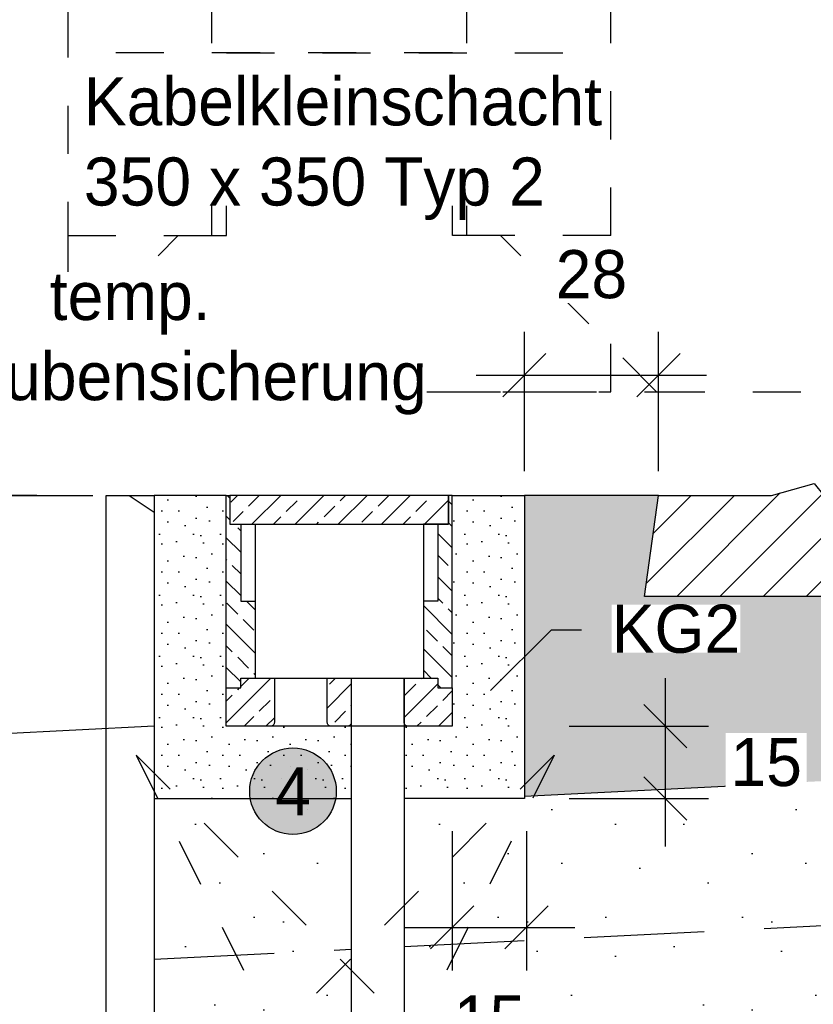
# Model space of a CAD drawing. Header units: metres. Extents: x -8 to 484, y -254 to 116.
# Tile 25 of 172: x 7.6 to 9.25, y 23.72 to 25.76. Entities that reach past the tile are written whole.
import ezdxf
from ezdxf import colors
from ezdxf.entities.mleader import LeaderData, LeaderLine
from ezdxf.math import Vec2, Vec3

# ---------------------------------------------------------------- set-up
doc = ezdxf.new("R2010")
doc.units = ezdxf.units.M
doc.linetypes.add('STRICHLINIE', pattern=[0.75, 0.5, -0.25])
doc.linetypes.add('STRICHPUNKT', pattern=[25.4, 12.7, -6.35, 0, -6.35])
for name, color, linetype in [('GTU_A_Druckbereich', 7, 'STRICHPUNKT'), ('GTU_A_Lichtraumprofil', 252, 'Continuous'), ('GTU_P', 1, 'Continuous'), ('GTU_P_Baugrube', 11, 'Continuous'), ('GTU_P_Baugrube_Bemaßung', 11, 'Continuous'), ('GTU_P_Baugrube_Beschriftung', 11, 'Continuous'), ('GTU_P_Bemaßung', 1, 'Continuous'), ('GTU_P_Beschriftung', 1, 'Continuous'), ('GTU_P_Dritter', 191, 'Continuous'), ('GTU_P_Dritter_Bemaßung', 191, 'Continuous'), ('GTU_P_Dritter_Beschriftung', 191, 'Continuous')]:
    doc.layers.add(name, color=color, linetype=linetype)
doc.styles.add('PROVI', font='PROVI.SHX')
doc.dimstyles.new('1zu50', dxfattribs={"dimscale": 0.5, "dimtxt": 0.2, "dimasz": 0.18, "dimexe": 0.18, "dimexo": 0.02, "dimgap": 0.09, "dimtad": 0, "dimtih": 1, "dimtoh": 1, "dimzin": 4, "dimdsep": 46, "dimtxsty": 'PROVI', "dimblk1": 'OBLIQUE', "dimblk2": 'OBLIQUE', "dimsah": 1, "dimcen": 0.3, "dimdle": 0.2, "dimclrd": 256, "dimclre": 256, "dimclrt": 256, "dimadec": 0, "dimazin": 0, "dimtfac": 1, "dimtdec": 4, "dimtofl": 0, "dimtmove": 2, "dimatfit": 3, "dimldrblk": 'NONE', "dimfxl": 0.4, "dimfxlon": 1, "dimtfill": 1, "dimtfillclr": 256, "dimtolj": 1, "dimtzin": 0, "dimlwd": -1, "dimlwe": -1, "dimarcsym": 0})
doc.dimstyles.new('1zu50 (cm)', dxfattribs={"dimscale": 0.5, "dimtxt": 0.2, "dimasz": 0.18, "dimexe": 0.18, "dimexo": 0.02, "dimgap": 0.09, "dimtad": 0, "dimtih": 1, "dimtoh": 1, "dimdec": 0, "dimlfac": 100, "dimzin": 4, "dimdsep": 46, "dimtxsty": 'PROVI', "dimblk1": 'OBLIQUE', "dimblk2": 'OBLIQUE', "dimsah": 1, "dimcen": 0.3, "dimdle": 0.2, "dimclrd": 256, "dimclre": 256, "dimclrt": 256, "dimadec": 0, "dimazin": 0, "dimtfac": 1, "dimtdec": 4, "dimtofl": 0, "dimtmove": 2, "dimatfit": 3, "dimldrblk": 'NONE', "dimfxl": 0.4, "dimfxlon": 1, "dimtfill": 1, "dimtfillclr": 256, "dimtolj": 1, "dimtzin": 0, "dimlwd": -1, "dimlwe": -1, "dimarcsym": 0})
pattern_1 = [(45, (-40.98976, 10.93253), (-0.04490128, 0.04490128), []), (45, (-40.94486, 10.93253), (-0.04490128, 0.04490128), [0.03175, -0.015875])]

# ---------------------------------------------------------------- blocks, each defined once
blk = doc.blocks.new('Lira_250m GC mit_Ola')
at = {"layer": 'GTU_A_Lichtraumprofil', "linetype": 'STRICHLINIE', "ltscale": 0.2}
for points in [[(0.75, 0.055), (1.3875, 0.055), (1.3875, -0.038), (1.4625, -0.038), (1.4625, 0), (1.6125, 0), (1.6125, 0.055), (2.025, 0.055), (3.25, 0.055), (3.25, 0.38), (3.25, 3.05), (2.61, 4.9), (-1.11, 4.9), (-1.75, 3.05), (-1.75, 0.38), (-1.75, 0.055), (-0.525, 0.055), (-0.1125, 0.055), (-0.1125, 0), (0.0375, 0), (0.0375, -0.038), (0.1125, -0.038), (0.1125, 0.055), (0.75, 0.055)], [(-1.75, 0.38), (-1.45, 0.38), (-1.45, 3.9172)], [(3.25, 0.38), (2.95, 0.38), (2.95, 3.9172)], [(-0.525, 0.055), (-0.85, 0.38), (-0.95, 0.38), (-0.95, 0.76), (-1.75, 0.76)], [(2.025, 0.055), (2.35, 0.38), (2.45, 0.38), (2.45, 0.76), (3.25, 0.76)]]:
    blk.add_lwpolyline(points, dxfattribs=at)
blk = doc.blocks.new('Druckbereich')
at = {"layer": 'GTU_A_Druckbereich', "linetype": 'STRICHLINIE', "ltscale": 0.2}
for q in [(-1.5862, -1.5485), (-1.2743, -1.7733)]:
    blk.add_line((-0.7377, -0.7), q, dxfattribs=at)
blk = doc.blocks.new('GTU_Kls Typ 2')
h = blk.add_hatch()
h.set_pattern_fill('ANSI33', color=256, scale=0.01, angle=156.5422)
h.set_pattern_definition([(135, (-40.98976, 10.93253), (-0.04490128, -0.04490128), []), (135, (-40.98976, 10.977434), (-0.04490128, -0.04490128), [0.03175, -0.015875])])
h.paths.add_polyline_path([(0.175, -0.22), (0.205, -0.22), (0.205, -0.06), (0.2275, -0.06), (0.2275, 0), (0.235, 0), (0.235, -0.4), (0.205, -0.4), (0.205, -0.38), (0.175, -0.38)])
h.paths.add_polyline_path([(-0.235, 0), (-0.2275, 0), (-0.2275, -0.06), (-0.205, -0.06), (-0.205, -0.22), (-0.175, -0.22), (-0.175, -0.38), (-0.205, -0.38), (-0.205, -0.4), (-0.235, -0.4)])
h = blk.add_hatch()
h.set_pattern_fill('ANSI33', color=256, scale=0.01, angle=66.5422)
h.set_pattern_definition(pattern_1)
h.paths.add_polyline_path([(0.235, -0.48), (0.235, -0.4), (0.205, -0.4), (0.205, -0.38), (0.135, -0.38), (0.135, -0.472, 0.414214), (0.143, -0.48)])
h.paths.add_polyline_path([(-0.205, -0.38), (-0.205, -0.4), (-0.235, -0.4), (-0.235, -0.48), (-0.143, -0.48, 0.414214), (-0.135, -0.472), (-0.135, -0.38)])
h.paths.add_polyline_path([(0.22, -0.06), (0.2275, 0), (-0.2275, 0), (-0.22, -0.06)])
h = blk.add_hatch()
h.set_pattern_fill('ANSI33', color=256, scale=0.01, angle=66.5422)
h.set_pattern_definition(pattern_1)
h.paths.add_polyline_path([(0.025, -0.472, -0.414214), (0.017, -0.48), (0, -0.48), (-0.017, -0.48, -0.414214), (-0.025, -0.472), (-0.025, -0.38), (0, -0.38), (0.025, -0.38)])
at = {"flags": 128}
for points in [[(-0.235, -0.4), (-0.235, 0), (-0.2275, 0), (-0.2275, -0.06), (-0.175, -0.06), (-0.175, -0.38)], [(0.2275, 0), (-0.2275, 0), (-0.2275, -0.06), (0.2275, -0.06), (0.2275, 0)], [(0.235, -0.4), (0.235, 0), (0.2275, 0), (0.2275, -0.06), (0.175, -0.06), (0.175, -0.38)], [(-0.205, -0.06), (-0.205, -0.22), (-0.175, -0.22)], [(0.205, -0.06), (0.205, -0.22), (0.175, -0.22)]]:
    blk.add_lwpolyline(points, dxfattribs=at)
blk.add_lwpolyline([(-0.235, -0.48), (-0.235, -0.4), (-0.205, -0.4), (-0.205, -0.38), (0, -0.38), (0.205, -0.38), (0.205, -0.4), (0.235, -0.4), (0.235, -0.48), (0.113, -0.48), (0.017, -0.48), (0, -0.48), (-0.017, -0.48), (-0.113, -0.48)], close=True, dxfattribs=at)
for points in [[(-0.135, -0.38), (-0.135, -0.472, -0.414214), (-0.143, -0.48)], [(-0.017, -0.48, -0.414214), (-0.025, -0.472), (-0.025, -0.38)], [(0.025, -0.38), (0.025, -0.472, -0.414214), (0.017, -0.48)], [(0.143, -0.48, -0.414214), (0.135, -0.472), (0.135, -0.38)]]:
    blk.add_lwpolyline(points, format="xyb", dxfattribs=at)
blk = doc.blocks.new('_None')
blk = doc.blocks.new('_OBLIQUE')
at = {"color": 0, "linetype": 'ByBlock'}
blk.add_line((-0.5, -0.5), (0.5, 0.5), dxfattribs=at)
blk = doc.blocks.new('*D136')
at = {"layer": 'Defpoints', "color": 0, "linetype": 'Continuous'}
for p in [(8.5, 24.2932), (8.65, 24.1432), (8.9432, 24.1432)]:
    blk.add_point(p, dxfattribs=at)
at = {"layer": 'GTU_P_Bemaßung', "linetype": 'Continuous'}
for p, q in [((8.9432, 24.3932), (8.9432, 24.0432)), ((8.7432, 24.2932), (9.0332, 24.2932)), ((8.7432, 24.1432), (9.0332, 24.1432))]:
    blk.add_line(p, q, dxfattribs=at)
at = {"layer": 'GTU_P_Bemaßung', "linetype": 'Continuous', "xscale": 0.09, "yscale": 0.09, "zscale": 0.09}
for p, rotation in [((8.9432, 24.2932), 90), ((8.9432, 24.1432), 270)]:
    blk.add_blockref('_OBLIQUE', p, dxfattribs=dict(at, rotation=rotation))
at = {"layer": 'GTU_P_Bemaßung', "linetype": 'Continuous', "insert": (9.153, 24.2182), "char_height": 0.1, "attachment_point": 5, "style": 'PROVI', "bg_fill": 3, "box_fill_scale": 1.1, "bg_fill_color": 256, "bg_fill_true_color": 13158600, "bg_fill_transparency": 0}
blk.add_mtext('\\A1;15', dxfattribs=at)
blk = doc.blocks.new('*D137')
at = {"layer": 'Defpoints', "color": 0, "linetype": 'Continuous'}
for p in [(8.5, 24.2932), (8.6547, 24.2932), (8.6547, 23.8752)]:
    blk.add_point(p, dxfattribs=at)
at = {"layer": 'GTU_P_Bemaßung', "linetype": 'Continuous'}
for p, q in [((8.5, 24.0752), (8.5, 23.7852)), ((8.6547, 24.0752), (8.6547, 23.7852)), ((8.4, 23.8752), (8.7547, 23.8752))]:
    blk.add_line(p, q, dxfattribs=at)
at = {"layer": 'GTU_P_Bemaßung', "linetype": 'Continuous', "xscale": 0.09, "yscale": 0.09, "zscale": 0.09, "rotation": 180}
blk.add_blockref('_OBLIQUE', (8.5, 23.8752), dxfattribs=at)
at = {"layer": 'GTU_P_Bemaßung', "linetype": 'Continuous', "xscale": 0.09, "yscale": 0.09, "zscale": 0.09}
blk.add_blockref('_OBLIQUE', (8.6547, 23.8752), dxfattribs=at)
at = {"layer": 'GTU_P_Bemaßung', "linetype": 'Continuous', "insert": (8.5773, 23.6828), "char_height": 0.1, "attachment_point": 5, "style": 'PROVI', "bg_fill": 3, "box_fill_scale": 1.1, "bg_fill_color": 256, "bg_fill_true_color": 13158600, "bg_fill_transparency": 0}
blk.add_mtext('\\A1;15', dxfattribs=at)
blk = doc.blocks.new('*D145')
at = {"layer": 'Defpoints', "color": 0, "linetype": 'Continuous'}
for p in [(10.2, 27.7732), (5, 24.7732), (10.2, 24.7312)]:
    blk.add_point(p, dxfattribs=at)
at = {"layer": 'GTU_P_Dritter_Bemaßung', "linetype": 'Continuous'}
for p, q in [((5, 27.5732), (5, 27.8632)), ((10.2, 27.5732), (10.2, 27.8632)), ((4.9, 27.7732), (7.4369, 27.7732)), ((10.3, 27.7732), (7.7632, 27.7732))]:
    blk.add_line(p, q, dxfattribs=at)
at = {"layer": 'GTU_P_Dritter_Bemaßung', "linetype": 'Continuous', "xscale": 0.09, "yscale": 0.09, "zscale": 0.09, "rotation": 180}
blk.add_blockref('_OBLIQUE', (5, 27.7732), dxfattribs=at)
at = {"layer": 'GTU_P_Dritter_Bemaßung', "linetype": 'Continuous', "xscale": 0.09, "yscale": 0.09, "zscale": 0.09}
blk.add_blockref('_OBLIQUE', (10.2, 27.7732), dxfattribs=at)
at = {"layer": 'GTU_P_Dritter_Bemaßung', "linetype": 'Continuous', "insert": (7.6, 27.7732), "char_height": 0.1, "attachment_point": 5, "style": 'PROVI', "bg_fill": 3, "box_fill_scale": 1.1, "bg_fill_color": 256, "bg_fill_true_color": 13158600, "bg_fill_transparency": 0}
blk.add_mtext('\\A1;5.20', dxfattribs=at)
blk = doc.blocks.new('*D146')
at = {"layer": 'Defpoints', "color": 0, "linetype": 'Continuous'}
for p in [(8.03, 28.2732), (5, 24.7732), (8.03, 24.7732)]:
    blk.add_point(p, dxfattribs=at)
at = {"layer": 'GTU_P_Bemaßung', "linetype": 'Continuous'}
for p, q in [((5, 28.0732), (5, 28.3632)), ((8.03, 28.0732), (8.03, 28.3632)), ((4.9, 28.2732), (6.35, 28.2732)), ((8.13, 28.2732), (6.6801, 28.2732))]:
    blk.add_line(p, q, dxfattribs=at)
at = {"layer": 'GTU_P_Bemaßung', "linetype": 'Continuous', "xscale": 0.09, "yscale": 0.09, "zscale": 0.09, "rotation": 180}
blk.add_blockref('_OBLIQUE', (5, 28.2732), dxfattribs=at)
at = {"layer": 'GTU_P_Bemaßung', "linetype": 'Continuous', "xscale": 0.09, "yscale": 0.09, "zscale": 0.09}
blk.add_blockref('_OBLIQUE', (8.03, 28.2732), dxfattribs=at)
at = {"layer": 'GTU_P_Bemaßung', "linetype": 'Continuous', "insert": (6.515, 28.2732), "char_height": 0.1, "attachment_point": 5, "style": 'PROVI', "bg_fill": 3, "box_fill_scale": 1.1, "bg_fill_color": 256, "bg_fill_true_color": 13158600, "bg_fill_transparency": 0}
blk.add_mtext('\\A1;3.03', dxfattribs=at)
blk = doc.blocks.new('*D148')
at = {"layer": 'Defpoints', "color": 0, "linetype": 'Continuous'}
for p in [(8.5, 28.2732), (8.03, 24.7732), (8.5, 24.7732)]:
    blk.add_point(p, dxfattribs=at)
at = {"layer": 'GTU_P_Bemaßung', "linetype": 'Continuous'}
for p, q in [((8.03, 28.0732), (8.03, 28.3632)), ((8.5, 28.0732), (8.5, 28.3632)), ((7.93, 28.2732), (8.152, 28.2732)), ((8.6, 28.2732), (8.378, 28.2732))]:
    blk.add_line(p, q, dxfattribs=at)
at = {"layer": 'GTU_P_Bemaßung', "linetype": 'Continuous', "xscale": 0.09, "yscale": 0.09, "zscale": 0.09, "rotation": 180}
blk.add_blockref('_OBLIQUE', (8.03, 28.2732), dxfattribs=at)
at = {"layer": 'GTU_P_Bemaßung', "linetype": 'Continuous', "xscale": 0.09, "yscale": 0.09, "zscale": 0.09}
blk.add_blockref('_OBLIQUE', (8.5, 28.2732), dxfattribs=at)
at = {"layer": 'GTU_P_Bemaßung', "linetype": 'Continuous', "insert": (8.265, 28.2732), "char_height": 0.1, "attachment_point": 5, "style": 'PROVI', "bg_fill": 3, "box_fill_scale": 1.1, "bg_fill_color": 256, "bg_fill_true_color": 13158600, "bg_fill_transparency": 0}
blk.add_mtext('\\A1;47', dxfattribs=at)
blk = doc.blocks.new('*D149')
at = {"layer": 'Defpoints', "color": 0, "linetype": 'Continuous'}
for p in [(10.2, 28.2732), (8.5, 24.7732), (10.2, 24.7312)]:
    blk.add_point(p, dxfattribs=at)
at = {"layer": 'GTU_P_Bemaßung', "linetype": 'Continuous'}
for p, q in [((8.5, 28.0732), (8.5, 28.3632)), ((10.2, 28.0732), (10.2, 28.3632)), ((8.4, 28.2732), (9.1989, 28.2732)), ((10.3, 28.2732), (9.5012, 28.2732))]:
    blk.add_line(p, q, dxfattribs=at)
at = {"layer": 'GTU_P_Bemaßung', "linetype": 'Continuous', "xscale": 0.09, "yscale": 0.09, "zscale": 0.09, "rotation": 180}
blk.add_blockref('_OBLIQUE', (8.5, 28.2732), dxfattribs=at)
at = {"layer": 'GTU_P_Bemaßung', "linetype": 'Continuous', "xscale": 0.09, "yscale": 0.09, "zscale": 0.09}
blk.add_blockref('_OBLIQUE', (10.2, 28.2732), dxfattribs=at)
at = {"layer": 'GTU_P_Bemaßung', "linetype": 'Continuous', "insert": (9.35, 28.2732), "char_height": 0.1, "attachment_point": 5, "style": 'PROVI', "bg_fill": 3, "box_fill_scale": 1.1, "bg_fill_color": 256, "bg_fill_true_color": 13158600, "bg_fill_transparency": 0}
blk.add_mtext('\\A1;1.70', dxfattribs=at)
blk = doc.blocks.new('*D210')
at = {"layer": 'Defpoints', "color": 0, "linetype": 'Continuous'}
for p in [(8.929, 25.0232), (8.65, 24.7732), (8.929, 24.7732)]:
    blk.add_point(p, dxfattribs=at)
at = {"layer": 'GTU_P_Dritter_Bemaßung', "linetype": 'Continuous'}
for p, q in [((8.65, 24.8232), (8.65, 25.1132)), ((8.929, 24.8232), (8.929, 25.1132)), ((8.55, 25.0232), (9.029, 25.0232))]:
    blk.add_line(p, q, dxfattribs=at)
at = {"layer": 'GTU_P_Dritter_Bemaßung', "linetype": 'Continuous', "xscale": 0.09, "yscale": 0.09, "zscale": 0.09, "rotation": 180}
blk.add_blockref('_OBLIQUE', (8.65, 25.0232), dxfattribs=at)
at = {"layer": 'GTU_P_Dritter_Bemaßung', "linetype": 'Continuous', "xscale": 0.09, "yscale": 0.09, "zscale": 0.09}
blk.add_blockref('_OBLIQUE', (8.929, 25.0232), dxfattribs=at)
at = {"layer": 'GTU_P_Dritter_Bemaßung', "linetype": 'Continuous', "insert": (8.7895, 25.2324), "char_height": 0.1, "attachment_point": 5, "style": 'PROVI', "bg_fill": 3, "box_fill_scale": 1.1, "bg_fill_color": 256, "bg_fill_true_color": 13158600, "bg_fill_transparency": 0}
blk.add_mtext('\\A1;28', dxfattribs=at)
blk = doc.blocks.new('*D221')
at = {"layer": 'Defpoints', "color": 0, "linetype": 'Continuous'}
for p in [(7.88, 24.7732), (7.4361, 22.8207), (7.88, 22.8207)]:
    blk.add_point(p, dxfattribs=at)
at = {"layer": 'GTU_P_Baugrube_Bemaßung', "linetype": 'Continuous'}
for p, q in [((7.4361, 24.8732), (7.4361, 23.8965)), ((7.6361, 24.7732), (7.3461, 24.7732)), ((7.4361, 22.7207), (7.4361, 23.6974)), ((7.6361, 22.8207), (7.3461, 22.8207))]:
    blk.add_line(p, q, dxfattribs=at)
at = {"layer": 'GTU_P_Baugrube_Bemaßung', "linetype": 'Continuous', "xscale": 0.09, "yscale": 0.09, "zscale": 0.09}
for p, rotation in [((7.4361, 24.7732), 90), ((7.4361, 22.8207), 270)]:
    blk.add_blockref('_OBLIQUE', p, dxfattribs=dict(at, rotation=rotation))
at = {"layer": 'GTU_P_Baugrube_Bemaßung', "linetype": 'Continuous', "insert": (7.4361, 23.797), "char_height": 0.1, "attachment_point": 5, "style": 'PROVI', "bg_fill": 3, "box_fill_scale": 1.1, "bg_fill_color": 256, "bg_fill_true_color": 13158600, "bg_fill_transparency": 0}
blk.add_mtext('\\A1;1.95', dxfattribs=at)

msp = doc.modelspace()

# ---------------------------------------------------------------- hatches: boundary and pattern name
at = {"layer": 'GTU_P', "linetype": 'Continuous'}
h = msp.add_hatch(dxfattribs=at)
h.set_pattern_fill('DOTS2', color=256, scale=0.005, angle=180, style=0)
h.set_pattern_definition([(0, (-11.19989, -779.09298), (0, 0.127), [0, -0.127]), (0, (-11.15925, -779.09044), (0, 0.127), [0, -0.127]), (0, (-11.18211, -779.0625), (0, 0.127), [0, -0.127]), (0, (-11.15417, -779.04218), (0, 0.127), [0, -0.127]), (0, (-11.18719, -779.03456), (0, 0.127), [0, -0.127]), (0, (-11.17703, -779.00408), (0, 0.127), [0, -0.127]), (0, (-11.19481, -778.98122), (0, 0.127), [0, -0.127]), (0, (-11.15417, -778.98376), (0, 0.127), [0, -0.127]), (0, (-11.12369, -778.97868), (0, 0.127), [0, -0.127]), (0, (-11.10845, -779.00916), (0, 0.127), [0, -0.127]), (0, (-11.08305, -779.0117), (0, 0.127), [0, -0.127]), (0, (-11.08305, -779.05742), (0, 0.127), [0, -0.127]), (0, (-11.10591, -779.07266), (0, 0.127), [0, -0.127]), (0, (-11.14147, -779.06504), (0, 0.127), [0, -0.127]), (0, (-11.11861, -779.04218), (0, 0.127), [0, -0.127]), (0, (-11.14147, -779.01932), (0, 0.127), [0, -0.127]), (0, (-11.08813, -779.09044), (0, 0.127), [0, -0.127])])
h.paths.add_polyline_path([(8.65, 24.1432), (8.4, 24.1432), (8.4, 24.2932), (8.5, 24.2932), (8.5, 24.3732), (8.5, 24.7496), (8.65, 24.7496)])
h.paths.add_polyline_path([(8.65, 24.7496), (8.5, 24.7496), (8.5, 24.7732), (8.65, 24.7732)])
h.paths.add_polyline_path([(8.29, 24.2932), (8.29, 24.1432), (8.1815, 24.1432), (8.24, 24.2932), (8.248, 24.2932), (8.282, 24.2932)])
h.paths.add_polyline_path([(8.03, 24.7732), (8.03, 24.3732), (8.03, 24.2932), (8.24, 24.2932), (8.1815, 24.1432), (7.88, 24.1432), (7.88, 24.7732)])
h.paths.add_polyline_path([(8.03, 24.7732), (7.88, 24.7732), (7.88, 24.7732)])
at = {"layer": 'GTU_P_Baugrube', "linetype": 'Continuous', "transparency": 33554687}
h = msp.add_hatch(dxfattribs=at)
h.set_pattern_fill('DOTS2', color=256, scale=0.02, style=0)
h.paths.add_polyline_path([(8.9356, 22.961), (7.88, 22.9082), (7.88, 22.8207), (8.9356, 22.8207)])
h.paths.add_polyline_path([(8.9154, 23.0582), (8.7702, 23.0582), (8.75, 23.0682, -0.21835), (8.3963, 23.2344), (7.88, 23.2086), (7.88, 22.9082), (8.9356, 22.961), (8.9356, 23.0682)])
h.paths.add_polyline_path([(8.29, 23.5295), (7.88, 23.509), (7.88, 23.2086), (8.3963, 23.2344, -0.141711), (8.29, 23.4722)])
h.paths.add_polyline_path([(8.29, 23.8298), (7.88, 23.8093), (7.88, 23.509), (8.29, 23.5295)])
h.paths.add_polyline_path([(7.88, 23.8093), (8.29, 23.8298), (8.29, 24.1432), (7.88, 24.1432)])
h.paths.add_polyline_path([(8.65, 24.1432), (8.4, 24.1432), (8.4, 23.8353), (12.0001, 24.0153), (12.0001, 24.1432), (11.7501, 24.1432), (11.7501, 24.3032), (8.65, 24.1482)])
h.paths.add_polyline_path([(8.4, 23.535), (12.0001, 23.715), (12.0001, 24.0153), (8.4, 23.8353)])
h.paths.add_polyline_path([(8.5499, 23.2421), (8.9356, 23.2614), (8.9356, 23.2732), (9.1735, 23.2732), (11.985, 23.4138, 0.036041), (12.0001, 23.4642), (12.0001, 23.715), (8.4, 23.535), (8.4, 23.4642, 0.190425)])
h.paths.add_polyline_path([(8.9154, 23.1889), (8.9356, 23.1782), (8.9356, 23.2614), (8.5499, 23.2421, 0.14715), (8.75, 23.1782), (8.7702, 23.1889)])
h.paths.add_polyline_path([(11.4641, 23.1782), (11.4843, 23.1889), (11.6296, 23.1889), (11.6497, 23.1782, 0.30669), (11.985, 23.4138), (9.1735, 23.2732), (11.4641, 23.2732)])
h.paths.add_polyline_path([(11.6296, 23.0582), (11.4843, 23.0582), (11.4641, 23.0682), (11.4641, 22.8207), (12.5201, 22.8207), (12.5201, 23.1402), (11.8288, 23.1056, -0.09835), (11.6497, 23.0682)])
h.paths.add_polyline_path([(11.8288, 23.1056), (12.5201, 23.1402), (12.5201, 23.4406), (12.0995, 23.4196, -0.232663)])
h.paths.add_polyline_path([(12.1101, 23.4722, -0.028622), (12.0995, 23.4196), (12.5201, 23.4406), (12.5201, 23.741), (12.1101, 23.7205)])
h.paths.add_polyline_path([(12.1101, 23.7205), (12.5201, 23.741), (12.5201, 24.0413), (12.1101, 24.0208)])
h.paths.add_polyline_path([(12.5201, 24.1432), (12.1101, 24.1432), (12.1101, 24.0208), (12.5201, 24.0413)])
at = {"layer": 'GTU_P_Beschriftung', "true_color": 0xffffff}
msp.add_hatch(color=7, dxfattribs=at).paths.add_polyline_path([(8.2587, 24.1581, 1), (8.0787, 24.1581, 1)])
at = {"layer": 'GTU_P_Dritter'}
h = msp.add_hatch(dxfattribs=at)
h.set_pattern_fill('ANSI31', color=256, scale=0.02, style=0)
h.set_pattern_definition([(45, (2.70018, 19.73332), (-0.0449013, 0.0449013), [])])
h.paths.add_polyline_path([(8.9, 24.5632), (8.929, 24.7732), (9.164, 24.7732), (9.253, 24.7982), (9.253, 24.7982), (9.273, 24.7732), (9.588, 24.7732), (9.608, 24.7982), (9.608, 24.7982), (9.697, 24.7732), (9.697, 24.7732), (9.997, 24.7312), (10.403, 24.7312), (10.703, 24.7732), (10.703, 24.7732), (10.792, 24.7982), (10.792, 24.7982), (10.812, 24.7732), (11.127, 24.7732), (11.147, 24.7982), (11.147, 24.7982), (11.236, 24.7732), (11.471, 24.7732), (11.5, 24.5632)])
at = {"layer": 'GTU_P_Dritter', "linetype": 'Continuous', "transparency": 33554508}
h = msp.add_hatch(color=256, dxfattribs=at)
h.paths.add_polyline_path([(8.929, 24.7732), (8.65, 24.7732), (8.65, 24.1709), (8.7123, 24.2332), (8.6703, 24.1492), (11.7501, 24.3032), (11.7501, 24.7732), (11.471, 24.7732), (11.5, 24.5632), (8.9, 24.5632)])
h.paths.add_polyline_path([(8.7123, 24.2332), (8.65, 24.1709), (8.65, 24.1482), (8.6703, 24.1492)])

# ---------------------------------------------------------------- linework, layer by layer
at = {"layer": 'GTU_A_Druckbereich', "linetype": 'STRICHLINIE', "ltscale": 0.2}
for q in [(8.6909, 23.3847), (8.379, 23.1599)]:
    msp.add_line((7.8423, 24.2332), q, dxfattribs=at)
at = {"layer": 'GTU_P', "linetype": 'Continuous'}
for points in [[(8.03, 24.7732), (7.88, 24.7732), (7.88, 24.1432), (8.29, 24.1432)], [(8.5, 24.7732), (8.65, 24.7732), (8.65, 24.1432), (8.4, 24.1432)]]:
    msp.add_lwpolyline(points, dxfattribs=at)
for points in [[(8.29, 24.3932), (8.29, 23.4722, 0.371558), (8.75, 23.0682)], [(8.4, 24.3932), (8.4, 23.4642, 0.347307), (8.75, 23.1782)]]:
    msp.add_lwpolyline(points, format="xyb", dxfattribs=at)
at = {"layer": 'GTU_P_Baugrube', "linetype": 'Continuous', "flags": 128}
msp.add_lwpolyline([(7.88, 24.1432), (7.88, 22.8207), (12.5201, 22.8207), (12.5201, 24.1432)], dxfattribs=at)
at = {"layer": 'GTU_P_Baugrube', "linetype": 'STRICHLINIE', "ltscale": 0.5}
for points in [[(8.4, 23.8353), (12.0001, 24.0153)], [(7.88, 23.8093), (8.29, 23.8298)]]:
    msp.add_lwpolyline(points, dxfattribs=at)
at = {"layer": 'GTU_P_Beschriftung'}
msp.add_circle((8.1687, 24.1581, 23875.401), 0.09, dxfattribs=at)
at = {"layer": 'GTU_P_Dritter', "linetype": 'Continuous'}
msp.add_line((7.8279, 24.7732), (7.88, 24.7732), dxfattribs=at)
at = {"layer": 'GTU_P_Dritter', "flags": 128}
msp.add_lwpolyline([(8.9, 24.5632), (8.929, 24.7732), (9.164, 24.7732), (9.253, 24.7982), (9.273, 24.7732), (9.588, 24.7732), (9.608, 24.7982), (9.697, 24.7732), (9.997, 24.7312), (10.403, 24.7312), (10.703, 24.7732), (10.792, 24.7982), (10.812, 24.7732), (11.127, 24.7732), (11.147, 24.7982), (11.236, 24.7732), (11.471, 24.7732), (11.5, 24.5632), (8.9, 24.5632)], dxfattribs=at)
at = {"layer": 'GTU_P_Dritter', "linetype": 'STRICHLINIE'}
for points in [[(7.88, 24.2932), (2.3687, 24.0176), (3.5022, 24.7732), (7.8279, 24.7732), (7.8279, 24.7732), (7.88, 24.7385)], [(8.929, 24.7732), (8.65, 24.7732)], [(8.65, 24.1482), (11.7501, 24.3032)]]:
    msp.add_lwpolyline(points, dxfattribs=at)

# ---------------------------------------------------------------- block references
at = {"layer": 'GTU_A_Druckbereich'}
msp.add_blockref('Druckbereich', (9.45, 24.9332), dxfattribs=at)
at = {"layer": 'GTU_A_Lichtraumprofil'}
msp.add_blockref('Lira_250m GC mit_Ola', (5.5802, 24.9333), dxfattribs=at)
at = {"layer": 'GTU_P', "linetype": 'Continuous'}
msp.add_blockref('GTU_Kls Typ 2', (8.265, 24.7732), dxfattribs=at)

# ---------------------------------------------------------------- texts
at = {"layer": 'GTU_P_Beschriftung', "insert": (8.1687, 24.1581, 23875.401), "char_height": 0.1, "attachment_point": 5, "style": 'PROVI'}
msp.add_mtext('4', dxfattribs=at)

# ---------------------------------------------------------------- next in the draw order: block references
at = {"layer": 'GTU_A_Lichtraumprofil'}
msp.add_blockref('Lira_250m GC mit_Ola', (9.4502, 24.9333), dxfattribs=at)

# ---------------------------------------------------------------- next in the draw order: leaders
at = {"layer": 'GTU_P_Beschriftung', "linetype": 'Continuous'}
ml = msp.add_multileader_mtext('Standard', dxfattribs=at)
ml.set_content('KG2', color=256, style='PROVI')
ml.set_leader_properties(color=256, linetype='ByLayer', lineweight=-1)
ml.set_arrow_properties(name='NONE')
ml.build(insert=Vec2(0, 0))
ml.multileader.update_dxf_attribs({"dogleg_length": 0.125, "arrow_head_size": 0.0625, "scale": 0.05})
ctx = ml.context
ctx.base_point, ctx.scale, ctx.char_height, ctx.arrow_head_size, ctx.landing_gap_size, ctx.plane_origin = Vec3(8.769, 24.4939), 0.05, 0.1, 0.0625, 0.0625, Vec3(-11.674, -776.6134)
notes = []
notes.append((ctx, [(0, (1, 1, 0), (8.7065, 24.4939), (1, 0), 0.0625, [(0, [(8.5798, 24.3674)], 0, [])])]))
ctx.mtext.insert = Vec3(8.8315, 24.546)
ctx.mtext.has_bg_fill, ctx.mtext.bg_color, ctx.mtext.bg_scale_factor, ctx.mtext.bg_transparency, ctx.mtext.use_window_bg_color = 1, -1027028792, 1, 0, 1
for ctx, leaders in notes:
    for number, flags, end, landing, length, lines in leaders:
        leader = LeaderData()
        leader.index, (leader.has_last_leader_line, leader.has_dogleg_vector, leader.attachment_direction) = number, flags
        leader.last_leader_point, leader.dogleg_vector, leader.dogleg_length = Vec3(end), Vec3(landing), length
        for number, points, colour, breaks in lines:
            line = LeaderLine()
            line.index, line.vertices, line.color, line.breaks = number, Vec3.list(points), colors.encode_raw_color(colour), breaks
            leader.lines.append(line)
        ctx.leaders.append(leader)

# ---------------------------------------------------------------- next in the draw order: dimensions: what is measured, and where the dimension line sits
at = {"layer": 'GTU_P_Bemaßung', "linetype": 'Continuous'}
dim = msp.add_linear_dim(base=(8.9432, 24.1432), p1=(8.5, 24.2932), p2=(8.65, 24.1432), angle=90, dimstyle='1zu50 (cm)', dxfattribs=at)
dim.commit()
dim.dimension.update_dxf_attribs({"geometry": '*D136', "text_midpoint": (9.153, 24.2182)})
at = {"layer": 'GTU_P_Dritter_Bemaßung', "linetype": 'Continuous'}
dim = msp.add_linear_dim(base=(10.2, 27.7732), p1=(5, 24.7732), p2=(10.2, 24.7312), dimstyle='1zu50', dxfattribs=at)
dim.commit()
dim.dimension.update_dxf_attribs({"geometry": '*D145', "text_midpoint": (7.6, 27.7732)})

# ---------------------------------------------------------------- next in the draw order: dimensions: what is measured, and where the dimension line sits
at = {"layer": 'GTU_P_Bemaßung', "linetype": 'Continuous'}
dim = msp.add_linear_dim(base=(8.03, 28.2732), p1=(5, 24.7732), p2=(8.03, 24.7732), dimstyle='1zu50', dxfattribs=at)
dim.commit()
dim.dimension.update_dxf_attribs({"geometry": '*D146', "text_midpoint": (6.515, 28.2732)})
dim = msp.add_linear_dim(base=(8.6547, 23.8752), p1=(8.5, 24.2932), p2=(8.6547, 24.2932), dimstyle='1zu50 (cm)', dxfattribs=at)
dim.commit()
dim.dimension.update_dxf_attribs({"geometry": '*D137', "text_midpoint": (8.5773, 23.6828), "dimtype": 160})
at = {"layer": 'GTU_P_Dritter_Bemaßung', "linetype": 'Continuous'}
dim = msp.add_linear_dim(base=(8.929, 25.0232), p1=(8.65, 24.7732), p2=(8.929, 24.7732), dimstyle='1zu50 (cm)', dxfattribs=at)
dim.commit()
dim.dimension.update_dxf_attribs({"geometry": '*D210', "text_midpoint": (8.7895, 25.2324)})

# ---------------------------------------------------------------- next in the draw order: linework, layer by layer
at = {"layer": 'GTU_P_Baugrube', "linetype": 'Continuous'}
msp.add_lwpolyline([(7.78, 22.6207), (7.78, 24.7732), (7.88, 24.7732), (7.88, 22.6207)], dxfattribs=at)

# ---------------------------------------------------------------- next in the draw order: dimensions: what is measured, and where the dimension line sits
at = {"layer": 'GTU_P_Bemaßung', "linetype": 'Continuous'}
dim = msp.add_linear_dim(base=(8.5, 28.2732), p1=(8.03, 24.7732), p2=(8.5, 24.7732), dimstyle='1zu50 (cm)', dxfattribs=at)
dim.commit()
dim.dimension.update_dxf_attribs({"geometry": '*D148', "text_midpoint": (8.265, 28.2732)})

# ---------------------------------------------------------------- next in the draw order: dimensions: what is measured, and where the dimension line sits
at = {"layer": 'GTU_P_Baugrube_Bemaßung', "linetype": 'Continuous'}
dim = msp.add_linear_dim(base=(7.4361, 22.8207), p1=(7.88, 24.7732), p2=(7.88, 22.8207), angle=90, dimstyle='1zu50', dxfattribs=at)
dim.commit()
dim.dimension.update_dxf_attribs({"geometry": '*D221', "text_midpoint": (7.4361, 23.797)})
at = {"layer": 'GTU_P_Bemaßung', "linetype": 'Continuous'}
dim = msp.add_linear_dim(base=(10.2, 28.2732), p1=(8.5, 24.7732), p2=(10.2, 24.7312), dimstyle='1zu50', dxfattribs=at)
dim.commit()
dim.dimension.update_dxf_attribs({"geometry": '*D149', "text_midpoint": (9.35, 28.2732)})

# ---------------------------------------------------------------- next in the draw order: linework, layer by layer
at = {"layer": 'GTU_P_Dritter_Beschriftung'}
msp.add_lwpolyline([(9.5353, 24.1925, 0, 0.1, 0), (9.5353, 24.2952, 1, 1, 0)], format="xyseb", dxfattribs=at)

# ---------------------------------------------------------------- next in the draw order: texts
at = {"layer": 'GTU_P_Baugrube_Beschriftung', "insert": (7.83, 24.9409), "char_height": 0.1, "attachment_point": 8, "style": 'PROVI', "bg_fill": 3, "box_fill_scale": 1, "bg_fill_color": 256, "bg_fill_true_color": 13158600, "bg_fill_transparency": 0}
msp.add_mtext('temp.\\PBaugrubensicherung', dxfattribs=at)
at = {"layer": 'GTU_P_Beschriftung', "insert": (7.7336, 25.3455), "char_height": 0.1, "attachment_point": 7, "style": 'PROVI', "bg_fill": 3, "box_fill_scale": 1, "bg_fill_color": 256, "bg_fill_true_color": 13158600, "bg_fill_transparency": 0}
msp.add_mtext('Kabelkleinschacht\\P350 x 350 Typ 2', dxfattribs=at)

doc.saveas('drawing.dxf')
